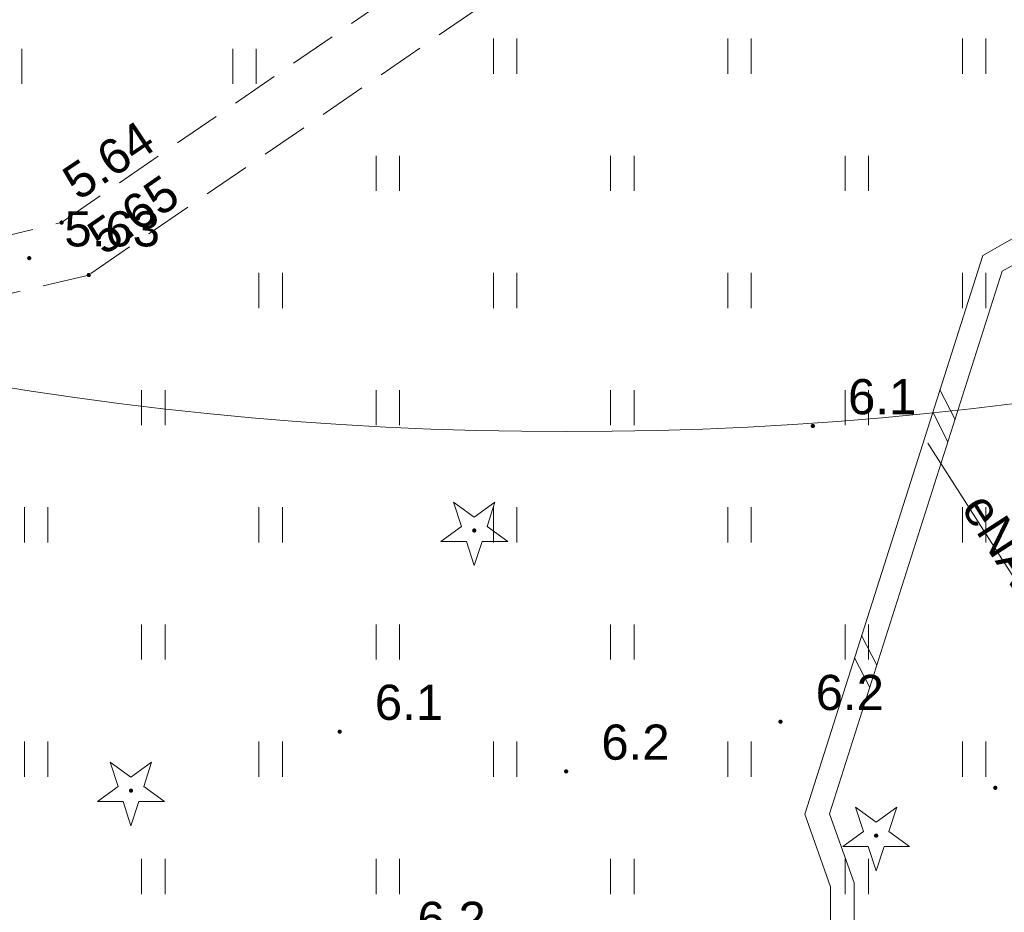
# Model space of a CAD drawing. Extents: x 5474185 to 5474933, y 5916077 to 5916824.
# Tile 177 of 256: x 5474646 to 5474667, y 5916278 to 5916297. Entities that reach past the tile are written whole.
import ezdxf
from ezdxf.enums import TextEntityAlignment as Align

# ---------------------------------------------------------------- set-up
doc = ezdxf.new("R2010")
doc.units = 0
doc.linetypes.add('PRZER2-1', pattern=[1.5, 1, -0.5])
for name, color, linetype, lineweight in [('GSLDSO', 253, 'CONTINUOUS', 18), ('GSPRDI', 253, 'CONTINUOUS', 18), ('GSPWPN', 253, 'CONTINUOUS', 13), ('GSPWPN_O', 253, 'CONTINUOUS', 13), ('GSPWPS', 253, 'CONTINUOUS', 13), ('GSPWPS_O', 253, 'CONTINUOUS', 13), ('GSSKOD', 253, 'CONTINUOUS', 18), ('GSSUTR', 254, 'CONTINUOUS', 18), ('GULEPR', 254, 'CONTINUOUS', 18), ('GULEPR_O', 254, 'CONTINUOUS', 18), ('IS HP zasięg', 251, 'CONTINUOUS', 20)]:
    doc.layers.add(name, color=color, linetype=linetype, lineweight=lineweight)
doc.styles.add('Arial', font='arial.ttf')

msp = doc.modelspace()

# ---------------------------------------------------------------- hatches: boundary and pattern name
at = {"layer": 'GSPRDI'}
for points in [[(5474655.41, 5916286.155), (5474655.396094, 5916286.157202), (5474655.38355, 5916286.163594), (5474655.373594, 5916286.17355), (5474655.367202, 5916286.186094), (5474655.365, 5916286.2), (5474655.367202, 5916286.213906), (5474655.373594, 5916286.22645), (5474655.38355, 5916286.236406), (5474655.396094, 5916286.242798), (5474655.41, 5916286.245), (5474655.423906, 5916286.242798), (5474655.43645, 5916286.236406), (5474655.446406, 5916286.22645), (5474655.452798, 5916286.213906), (5474655.455, 5916286.2), (5474655.452798, 5916286.186094), (5474655.446406, 5916286.17355), (5474655.43645, 5916286.163594), (5474655.423906, 5916286.157202)], [(5474648.09, 5916280.605), (5474648.076094, 5916280.607202), (5474648.06355, 5916280.613594), (5474648.053594, 5916280.62355), (5474648.047202, 5916280.636094), (5474648.045, 5916280.65), (5474648.047202, 5916280.663906), (5474648.053594, 5916280.67645), (5474648.06355, 5916280.686406), (5474648.076094, 5916280.692798), (5474648.09, 5916280.695), (5474648.103906, 5916280.692798), (5474648.11645, 5916280.686406), (5474648.126406, 5916280.67645), (5474648.132798, 5916280.663906), (5474648.135, 5916280.65), (5474648.132798, 5916280.636094), (5474648.126406, 5916280.62355), (5474648.11645, 5916280.613594), (5474648.103906, 5916280.607202)], [(5474663.98, 5916279.645), (5474663.966094, 5916279.647202), (5474663.95355, 5916279.653594), (5474663.943594, 5916279.66355), (5474663.937202, 5916279.676094), (5474663.935, 5916279.69), (5474663.937202, 5916279.703906), (5474663.943594, 5916279.71645), (5474663.95355, 5916279.726406), (5474663.966094, 5916279.732798), (5474663.98, 5916279.735), (5474663.993906, 5916279.732798), (5474664.00645, 5916279.726406), (5474664.016406, 5916279.71645), (5474664.022798, 5916279.703906), (5474664.025, 5916279.69), (5474664.022798, 5916279.676094), (5474664.016406, 5916279.66355), (5474664.00645, 5916279.653594), (5474663.993906, 5916279.647202)]]:
    msp.add_hatch(color=256, dxfattribs=at).paths.add_polyline_path(points)
at = {"layer": 'GSPWPN'}
for points in [[(5474662.63, 5916288.385), (5474662.618353, 5916288.386533), (5474662.6075, 5916288.391029), (5474662.59818, 5916288.39818), (5474662.591029, 5916288.4075), (5474662.586533, 5916288.418353), (5474662.585, 5916288.43), (5474662.586533, 5916288.441647), (5474662.591029, 5916288.4525), (5474662.59818, 5916288.46182), (5474662.6075, 5916288.468971), (5474662.618353, 5916288.473467), (5474662.63, 5916288.475), (5474662.641647, 5916288.473467), (5474662.6525, 5916288.468971), (5474662.66182, 5916288.46182), (5474662.668971, 5916288.4525), (5474662.673467, 5916288.441647), (5474662.675, 5916288.43), (5474662.673467, 5916288.418353), (5474662.668971, 5916288.4075), (5474662.66182, 5916288.39818), (5474662.6525, 5916288.391029), (5474662.641647, 5916288.386533)], [(5474661.94, 5916282.075), (5474661.928353, 5916282.076533), (5474661.9175, 5916282.081029), (5474661.90818, 5916282.08818), (5474661.901029, 5916282.0975), (5474661.896533, 5916282.108353), (5474661.895, 5916282.12), (5474661.896533, 5916282.131647), (5474661.901029, 5916282.1425), (5474661.90818, 5916282.15182), (5474661.9175, 5916282.158971), (5474661.928353, 5916282.163467), (5474661.94, 5916282.165), (5474661.951647, 5916282.163467), (5474661.9625, 5916282.158971), (5474661.97182, 5916282.15182), (5474661.978971, 5916282.1425), (5474661.983467, 5916282.131647), (5474661.985, 5916282.12), (5474661.983467, 5916282.108353), (5474661.978971, 5916282.0975), (5474661.97182, 5916282.08818), (5474661.9625, 5916282.081029), (5474661.951647, 5916282.076533)], [(5474652.54, 5916281.865), (5474652.528353, 5916281.866533), (5474652.5175, 5916281.871029), (5474652.50818, 5916281.87818), (5474652.501029, 5916281.8875), (5474652.496533, 5916281.898353), (5474652.495, 5916281.91), (5474652.496533, 5916281.921647), (5474652.501029, 5916281.9325), (5474652.50818, 5916281.94182), (5474652.5175, 5916281.948971), (5474652.528353, 5916281.953467), (5474652.54, 5916281.955), (5474652.551647, 5916281.953467), (5474652.5625, 5916281.948971), (5474652.57182, 5916281.94182), (5474652.578971, 5916281.9325), (5474652.583467, 5916281.921647), (5474652.585, 5916281.91), (5474652.583467, 5916281.898353), (5474652.578971, 5916281.8875), (5474652.57182, 5916281.87818), (5474652.5625, 5916281.871029), (5474652.551647, 5916281.866533)], [(5474657.37, 5916281.015), (5474657.358353, 5916281.016533), (5474657.3475, 5916281.021029), (5474657.33818, 5916281.02818), (5474657.331029, 5916281.0375), (5474657.326533, 5916281.048353), (5474657.325, 5916281.06), (5474657.326533, 5916281.071647), (5474657.331029, 5916281.0825), (5474657.33818, 5916281.09182), (5474657.3475, 5916281.098971), (5474657.358353, 5916281.103467), (5474657.37, 5916281.105), (5474657.381647, 5916281.103467), (5474657.3925, 5916281.098971), (5474657.40182, 5916281.09182), (5474657.408971, 5916281.0825), (5474657.413467, 5916281.071647), (5474657.415, 5916281.06), (5474657.413467, 5916281.048353), (5474657.408971, 5916281.0375), (5474657.40182, 5916281.02818), (5474657.3925, 5916281.021029), (5474657.381647, 5916281.016533)], [(5474666.52, 5916280.665), (5474666.508353, 5916280.666533), (5474666.4975, 5916280.671029), (5474666.48818, 5916280.67818), (5474666.481029, 5916280.6875), (5474666.476533, 5916280.698353), (5474666.475, 5916280.71), (5474666.476533, 5916280.721647), (5474666.481029, 5916280.7325), (5474666.48818, 5916280.74182), (5474666.4975, 5916280.748971), (5474666.508353, 5916280.753467), (5474666.52, 5916280.755), (5474666.531647, 5916280.753467), (5474666.5425, 5916280.748971), (5474666.55182, 5916280.74182), (5474666.558971, 5916280.7325), (5474666.563467, 5916280.721647), (5474666.565, 5916280.71), (5474666.563467, 5916280.698353), (5474666.558971, 5916280.6875), (5474666.55182, 5916280.67818), (5474666.5425, 5916280.671029), (5474666.531647, 5916280.666533)]]:
    msp.add_hatch(color=256, dxfattribs=at).paths.add_polyline_path(points)
at = {"layer": 'GSPWPS'}
for points in [[(5474646.61, 5916292.725), (5474646.598353, 5916292.726533), (5474646.5875, 5916292.731029), (5474646.57818, 5916292.73818), (5474646.571029, 5916292.7475), (5474646.566533, 5916292.758353), (5474646.565, 5916292.77), (5474646.566533, 5916292.781647), (5474646.571029, 5916292.7925), (5474646.57818, 5916292.80182), (5474646.5875, 5916292.808971), (5474646.598353, 5916292.813467), (5474646.61, 5916292.815), (5474646.621647, 5916292.813467), (5474646.6325, 5916292.808971), (5474646.64182, 5916292.80182), (5474646.648971, 5916292.7925), (5474646.653467, 5916292.781647), (5474646.655, 5916292.77), (5474646.653467, 5916292.758353), (5474646.648971, 5916292.7475), (5474646.64182, 5916292.73818), (5474646.6325, 5916292.731029), (5474646.621647, 5916292.726533)], [(5474645.92, 5916291.965), (5474645.908353, 5916291.966533), (5474645.8975, 5916291.971029), (5474645.88818, 5916291.97818), (5474645.881029, 5916291.9875), (5474645.876533, 5916291.998353), (5474645.875, 5916292.01), (5474645.876533, 5916292.021647), (5474645.881029, 5916292.0325), (5474645.88818, 5916292.04182), (5474645.8975, 5916292.048971), (5474645.908353, 5916292.053467), (5474645.92, 5916292.055), (5474645.931647, 5916292.053467), (5474645.9425, 5916292.048971), (5474645.95182, 5916292.04182), (5474645.958971, 5916292.0325), (5474645.963467, 5916292.021647), (5474645.965, 5916292.01), (5474645.963467, 5916291.998353), (5474645.958971, 5916291.9875), (5474645.95182, 5916291.97818), (5474645.9425, 5916291.971029), (5474645.931647, 5916291.966533)], [(5474647.19, 5916291.605), (5474647.178353, 5916291.606533), (5474647.1675, 5916291.611029), (5474647.15818, 5916291.61818), (5474647.151029, 5916291.6275), (5474647.146533, 5916291.638353), (5474647.145, 5916291.65), (5474647.146533, 5916291.661647), (5474647.151029, 5916291.6725), (5474647.15818, 5916291.68182), (5474647.1675, 5916291.688971), (5474647.178353, 5916291.693467), (5474647.19, 5916291.695), (5474647.201647, 5916291.693467), (5474647.2125, 5916291.688971), (5474647.22182, 5916291.68182), (5474647.228971, 5916291.6725), (5474647.233467, 5916291.661647), (5474647.235, 5916291.65), (5474647.233467, 5916291.638353), (5474647.228971, 5916291.6275), (5474647.22182, 5916291.61818), (5474647.2125, 5916291.611029), (5474647.201647, 5916291.606533)]]:
    msp.add_hatch(color=256, dxfattribs=at).paths.add_polyline_path(points)

# ---------------------------------------------------------------- linework, layer by layer
at = {"layer": 'GSLDSO', "linetype": 'Continuous', "lineweight": 13}
for p, q in [((5474670.187247, 5916294.287788, 10.18), (5474666.251597, 5916292.069513, 10.18)), ((5474670.432753, 5916293.852212, 10.18), (5474666.668403, 5916291.730487, 10.18)), ((5474666.251597, 5916292.069513, 10.18), (5474662.45616, 5916280.145345, 10.18)), ((5474666.668403, 5916291.730487, 10.18), (5474662.98384, 5916280.154655, 10.18)), ((5474662.45616, 5916280.145345, 10.18), (5474663.01, 5916278.596643, 10.18)), ((5474662.98384, 5916280.154655, 10.18), (5474663.51, 5916278.683357, 10.18)), ((5474663.01, 5916278.596643, 10.18), (5474663.01, 5916273.669322, 10.18)), ((5474663.51, 5916278.683357, 10.18), (5474663.51, 5916273.770678, 10.18))]:
    msp.add_line(p, q, dxfattribs=at)
at = {"layer": 'GSLDSO', "elevation": 10.18, "flags": 128}
for points in [[(5474665.337515, 5916289.197731), (5474665.66231, 5916288.569632)], [(5474665.337515, 5916289.197731), (5474665.66231, 5916288.569632)], [(5474665.185863, 5916288.721284), (5474665.510658, 5916288.093185)], [(5474665.185863, 5916288.721284), (5474665.510658, 5916288.093185)], [(5474663.669342, 5916283.956815), (5474663.994137, 5916283.328716)], [(5474663.669342, 5916283.956815), (5474663.994137, 5916283.328716)], [(5474663.51769, 5916283.480368), (5474663.842485, 5916282.852269)], [(5474663.51769, 5916283.480368), (5474663.842485, 5916282.852269)]]:
    msp.add_lwpolyline(points, dxfattribs=at)
at = {"layer": 'GSPRDI', "elevation": 10.12, "flags": 128}
for points in [[(5474655.682471, 5916286.288531), (5474656.123338, 5916285.968222), (5474655.578396, 5916285.968222), (5474655.41, 5916285.449952), (5474655.241604, 5916285.968222), (5474654.696662, 5916285.968222), (5474655.137529, 5916286.288531), (5474654.969133, 5916286.806801), (5474655.41, 5916286.486493), (5474655.850867, 5916286.806801), (5474655.682471, 5916286.288531)], [(5474648.362471, 5916280.738531), (5474648.803338, 5916280.418222), (5474648.258396, 5916280.418222), (5474648.09, 5916279.899952), (5474647.921604, 5916280.418222), (5474647.376662, 5916280.418222), (5474647.817529, 5916280.738531), (5474647.649133, 5916281.256801), (5474648.09, 5916280.936493), (5474648.530867, 5916281.256801), (5474648.362471, 5916280.738531)], [(5474664.252471, 5916279.778531), (5474664.693338, 5916279.458222), (5474664.148396, 5916279.458222), (5474663.98, 5916278.939952), (5474663.811604, 5916279.458222), (5474663.266662, 5916279.458222), (5474663.707529, 5916279.778531), (5474663.539133, 5916280.296801), (5474663.98, 5916279.976493), (5474664.420867, 5916280.296801), (5474664.252471, 5916279.778531)]]:
    msp.add_lwpolyline(points, close=True, dxfattribs=at)
at = {"layer": 'GSSKOD', "linetype": 'PRZER2-1', "lineweight": 13}
for p, q in [((5474646.61, 5916292.77, 10.18), (5474661.01, 5916302.66, 10.18)), ((5474661.67, 5916301.58, 10.18), (5474647.19, 5916291.65, 10.18)), ((5474636.28, 5916290.27, 10.18), (5474646.61, 5916292.77, 10.18)), ((5474647.19, 5916291.65, 10.18), (5474636.12, 5916289.03, 10.18))]:
    msp.add_line(p, q, dxfattribs=at)
at = {"layer": 'GSSUTR', "linetype": 'PRZER2-1', "lineweight": 13}
for p, q in [((5474646.61, 5916292.77, 10.1), (5474661.01, 5916302.66, 10.1)), ((5474636.28, 5916290.27, 10.1), (5474646.61, 5916292.77, 10.1))]:
    msp.add_line(p, q, dxfattribs=at)
at = {"layer": 'GSSUTR', "elevation": 10.1, "flags": 128}
for points in [[(5474655.81834, 5916296.695054), (5474655.81834, 5916295.945054)], [(5474656.31834, 5916295.945054), (5474656.31834, 5916296.695054)], [(5474660.81834, 5916296.695054), (5474660.81834, 5916295.945054)], [(5474661.31834, 5916295.945054), (5474661.31834, 5916296.695054)], [(5474665.81834, 5916296.695054), (5474665.81834, 5916295.945054)], [(5474666.31834, 5916295.945054), (5474666.31834, 5916296.695054)], [(5474645.76334, 5916295.728109), (5474645.76334, 5916296.478109)], [(5474650.26334, 5916296.478109), (5474650.26334, 5916295.728109)], [(5474650.76334, 5916295.728109), (5474650.76334, 5916296.478109)], [(5474653.31834, 5916294.195054), (5474653.31834, 5916293.445054)], [(5474653.81834, 5916293.445054), (5474653.81834, 5916294.195054)], [(5474658.31834, 5916294.195054), (5474658.31834, 5916293.445054)], [(5474658.81834, 5916293.445054), (5474658.81834, 5916294.195054)], [(5474663.31834, 5916294.195054), (5474663.31834, 5916293.445054)], [(5474663.81834, 5916293.445054), (5474663.81834, 5916294.195054)], [(5474650.81834, 5916291.695054), (5474650.81834, 5916290.945054)], [(5474651.31834, 5916290.945054), (5474651.31834, 5916291.695054)], [(5474655.81834, 5916291.695054), (5474655.81834, 5916290.945054)], [(5474656.31834, 5916290.945054), (5474656.31834, 5916291.695054)], [(5474660.81834, 5916291.695054), (5474660.81834, 5916290.945054)], [(5474661.31834, 5916290.945054), (5474661.31834, 5916291.695054)], [(5474665.81834, 5916291.695054), (5474665.81834, 5916290.945054)], [(5474666.31834, 5916290.945054), (5474666.31834, 5916291.695054)], [(5474648.31834, 5916289.195054), (5474648.31834, 5916288.445054)], [(5474648.81834, 5916288.445054), (5474648.81834, 5916289.195054)], [(5474653.31834, 5916289.195054), (5474653.31834, 5916288.445054)], [(5474653.81834, 5916288.445054), (5474653.81834, 5916289.195054)], [(5474658.31834, 5916289.195054), (5474658.31834, 5916288.445054)], [(5474658.81834, 5916288.445054), (5474658.81834, 5916289.195054)], [(5474663.31834, 5916289.195054), (5474663.31834, 5916288.445054)], [(5474663.81834, 5916288.445054), (5474663.81834, 5916289.195054)], [(5474645.81834, 5916286.695054), (5474645.81834, 5916285.945054)], [(5474646.31834, 5916285.945054), (5474646.31834, 5916286.695054)], [(5474650.81834, 5916286.695054), (5474650.81834, 5916285.945054)], [(5474651.31834, 5916285.945054), (5474651.31834, 5916286.695054)], [(5474655.81834, 5916286.695054), (5474655.81834, 5916285.945054)], [(5474656.31834, 5916285.945054), (5474656.31834, 5916286.695054)], [(5474660.81834, 5916286.695054), (5474660.81834, 5916285.945054)], [(5474661.31834, 5916285.945054), (5474661.31834, 5916286.695054)], [(5474665.81834, 5916286.695054), (5474665.81834, 5916285.945054)], [(5474666.31834, 5916285.945054), (5474666.31834, 5916286.695054)], [(5474648.31834, 5916284.195054), (5474648.31834, 5916283.445054)], [(5474648.81834, 5916283.445054), (5474648.81834, 5916284.195054)], [(5474653.31834, 5916284.195054), (5474653.31834, 5916283.445054)], [(5474653.81834, 5916283.445054), (5474653.81834, 5916284.195054)], [(5474658.31834, 5916284.195054), (5474658.31834, 5916283.445054)], [(5474658.81834, 5916283.445054), (5474658.81834, 5916284.195054)], [(5474663.31834, 5916284.195054), (5474663.31834, 5916283.445054)], [(5474663.81834, 5916283.445054), (5474663.81834, 5916284.195054)], [(5474645.81834, 5916281.695054), (5474645.81834, 5916280.945054)], [(5474646.31834, 5916280.945054), (5474646.31834, 5916281.695054)], [(5474650.81834, 5916281.695054), (5474650.81834, 5916280.945054)], [(5474651.31834, 5916280.945054), (5474651.31834, 5916281.695054)], [(5474655.81834, 5916281.695054), (5474655.81834, 5916280.945054)], [(5474656.31834, 5916280.945054), (5474656.31834, 5916281.695054)], [(5474660.81834, 5916281.695054), (5474660.81834, 5916280.945054)], [(5474661.31834, 5916280.945054), (5474661.31834, 5916281.695054)], [(5474665.81834, 5916281.695054), (5474665.81834, 5916280.945054)], [(5474666.31834, 5916280.945054), (5474666.31834, 5916281.695054)], [(5474648.31834, 5916279.195054), (5474648.31834, 5916278.445054)], [(5474648.81834, 5916278.445054), (5474648.81834, 5916279.195054)], [(5474653.31834, 5916279.195054), (5474653.31834, 5916278.445054)], [(5474653.81834, 5916278.445054), (5474653.81834, 5916279.195054)], [(5474658.31834, 5916279.195054), (5474658.31834, 5916278.445054)], [(5474658.81834, 5916278.445054), (5474658.81834, 5916279.195054)], [(5474663.31834, 5916279.195054), (5474663.31834, 5916278.445054)], [(5474663.81834, 5916278.445054), (5474663.81834, 5916279.195054)]]:
    msp.add_lwpolyline(points, dxfattribs=at)
at = {"layer": 'GULEPR', "linetype": 'Continuous', "lineweight": 13}
msp.add_line((5474665.08, 5916288.06, 10.14), (5474670.75, 5916279.2, 10.14), dxfattribs=at)
at = {"layer": 'IS HP zasięg', "lineweight": 15, "ltscale": 0.7}
for centre in [(5474657.383907, 5916363.309527, 10.18), (5474680.96, 5916236.9), (5474680.96, 5916236.9)]:
    msp.add_circle(centre, 75, dxfattribs=at)
at = {"layer": 'IS HP zasięg', "lineweight": 20, "ltscale": 0.7}
msp.add_circle((5474618.317819, 5916309.855134, 10.16), 75, dxfattribs=at)

# ---------------------------------------------------------------- texts
at = {"layer": 'GSPWPN_O', "linetype": 'Continuous', "lineweight": 0, "style": 'Arial'}
for s, p in [('6.1', (5474663.38, 5916288.68, 10.8)), ('6.2', (5474662.69, 5916282.37, 10.8)), ('6.1', (5474653.29, 5916282.16, 10.8)), ('6.2', (5474658.12, 5916281.31, 10.8)), ('6.2', (5474654.2, 5916277.53, 10.8))]:
    msp.add_text(s, height=0.75, dxfattribs=at).set_placement(p)
at = {"layer": 'GSPWPS_O', "linetype": 'Continuous', "lineweight": 0, "style": 'Arial'}
for s, rotation, p in [('5.64', 33.887755, (5474646.971962, 5916293.221481, 10.8)), ('5.65', 34.825485, (5474647.51465, 5916292.049246, 10.8))]:
    msp.add_text(s, height=0.75, rotation=rotation, dxfattribs=at).set_placement(p)
msp.add_text('5.63', height=0.75, dxfattribs=at).set_placement((5474646.67, 5916292.26, 10.8))
at = {"layer": 'GULEPR_O', "linetype": 'Continuous', "lineweight": 0, "style": 'Arial'}
msp.add_text('eNA', height=0.75, rotation=302.822892, dxfattribs=at).set_placement((5474666.328088, 5916285.822709, 10.8), align=Align.CENTER)

doc.saveas('drawing.dxf')
